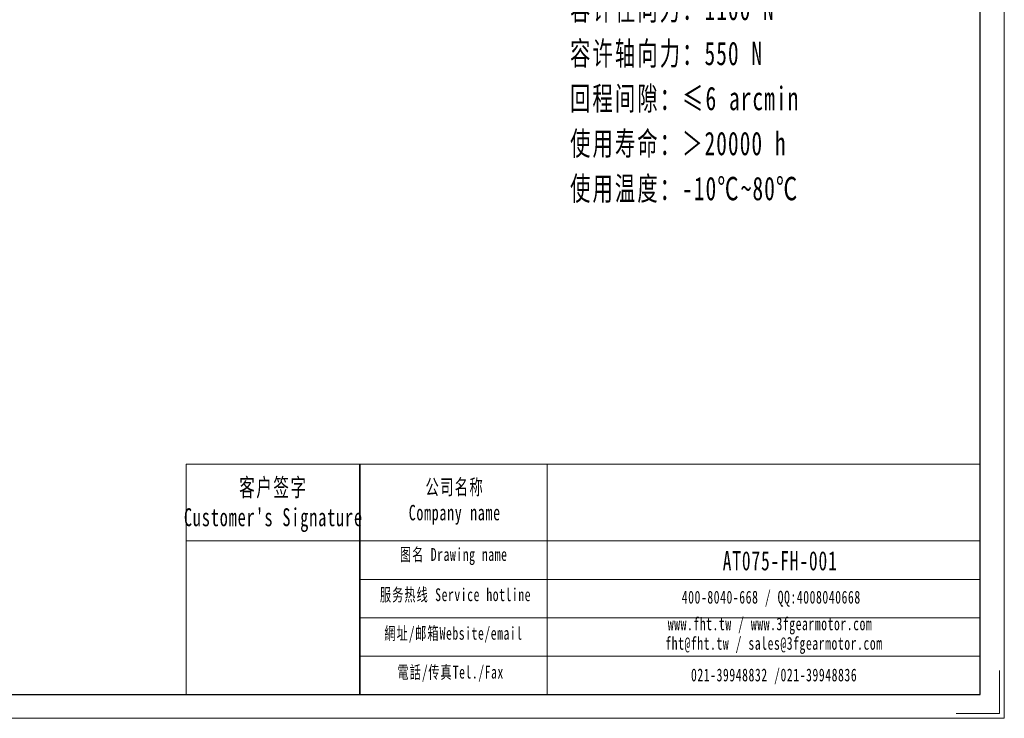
# Model space of a CAD drawing. Header units: millimetres. Extents: x -33 to 561, y -8 to 415.
# Tile 2 of 3: x 271 to 561, y -8 to 199. Entities that reach past the tile are written whole.
import ezdxf

# ---------------------------------------------------------------- set-up
doc = ezdxf.new("R2010")
doc.units = ezdxf.units.MM
doc.layers.get('0').update_dxf_attribs({"lineweight": 35})
for name, color, linetype, lineweight in [('7标注层', 4, 'Continuous', 18), ('SLD-0', 7, 'Continuous', 18), ('图框_外框线', 7, 'Continuous', 18), ('尺寸线层', 3, 'Continuous', 18)]:
    doc.layers.add(name, color=color, linetype=linetype, lineweight=lineweight)
doc.styles.add('标准', font='txt', dxfattribs={"width": 0.667})

msp = doc.modelspace()

# ---------------------------------------------------------------- linework, layer by layer
msp.add_line((370.8978, 67.3844), (370.8978, -0.5576))
at = {"layer": '7标注层', "color": 0}
msp.add_line((319.6461, 67.3844), (319.6461, -0.546), dxfattribs=at)
at = {"layer": '图框_外框线'}
for p, q in [((319.6461, 67.3844), (370.8978, 67.3844)), ((370.8978, 67.3844), (370.8978, -0.546)), ((370.8978, 67.3844), (553.881, 67.3844)), ((426.118, 67.3844), (426.118, -0.546)), ((319.6461, 44.716), (370.8978, 44.716)), ((370.8978, 44.716), (553.881, 44.716)), ((370.8978, 33.3818), (553.881, 33.3818)), ((370.8978, 22.0475), (553.881, 22.0475)), ((370.8978, 10.7133), (553.881, 10.7133))]:
    msp.add_line(p, q, dxfattribs=at)
at = {"layer": '图框_外框线', "color": 3}
msp.add_lwpolyline([(-33.4321, -7.6221), (560.957, -7.6221), (560.957, 412.696), (-33.4321, 412.696)], close=True, dxfattribs=at)
at = {"layer": '图框_外框线', "color": 3, "lineweight": 25}
msp.add_lwpolyline([(1.9482, -0.546), (553.881, -0.546), (553.881, 405.6199), (1.9482, 405.6199)], close=True, dxfattribs=at)
at = {"layer": '图框_外框线', "color": 3}
msp.add_lwpolyline([(559.5418, 6.53), (559.5418, -6.2069), (546.8049, -6.2069)], dxfattribs=at)

# ---------------------------------------------------------------- texts
at = {"layer": 'SLD-0', "color": 1, "attachment_point": 2, "style": '标准'}
for s, insert, char_height, width in [("\\T1.1;客户签字\\PCustomer's Signature", (345.3603, 63.1907), 5.289303, 65.799473), ('\\T1.1;公司名称\\PCompany name', (398.8581, 62.9099), 4.533688, 58.697106), ('\\T1.1;图名 Drawing name', (398.5482, 42.6267), 3.778073, 48.316589), ('\\T1.1;\\pxt5.83333;{\\H1.24872x;\\C256;AT075-FH-001}', (494.849, 41.7144), 4.533688, 38.492796), ('\\T1.1;服务热线 Service hotline', (399.084, 30.7466), 3.778073, 53.829322), ('\\T1.1;400-8040-668 / QQ:4008040668', (492.2149, 30.0247), 3.778073, 110.000156), ('\\T1.1;www.fht.tw / www.3fgearmotor.com ', (491.8666, 22.1555), 3.778073, 110.123986), ('\\T1.1;網址/邮箱Website/email', (398.4957, 19.3639), 3.778073, 56.031258), ('\\T1.1;\\pxt12;fht@fht.tw / sales@3fgearmotor.com ', (493.018, 16.4025), 3.778073, 110.123986), ('\\T1.1;電話/传真Tel./Fax', (397.6492, 7.8924), 3.778073, 56.705149), ('\\T1.1;021-39948832 /021-39948836 ', (493.0575, 7.0663), 3.778073, 84.087994)]:
    msp.add_mtext(s, dxfattribs=dict(at, insert=insert, char_height=char_height, width=width))
at = {"layer": '尺寸线层', "insert": (432.8673, 271.8394), "char_height": 4.0425, "width": 103.233434, "attachment_point": 1, "line_spacing_factor": 1.15057, "style": '标准'}
msp.add_mtext('\\T1.1;{\\H1.71429x;性能参数：\\P减速比：1:1\\P额定输出力矩：45 N.m\\P最大加速力矩：1.5倍额定扭矩\\P额定输入转速：1500 rpm\\P容许径向力：1100 N\\P容许轴向力：550 N\\P回程间隙：≤6 arcmin\\P使用寿命：＞20000 h\\P使用温度：-10℃~80℃\\P}', dxfattribs=at)

doc.saveas('drawing.dxf')
